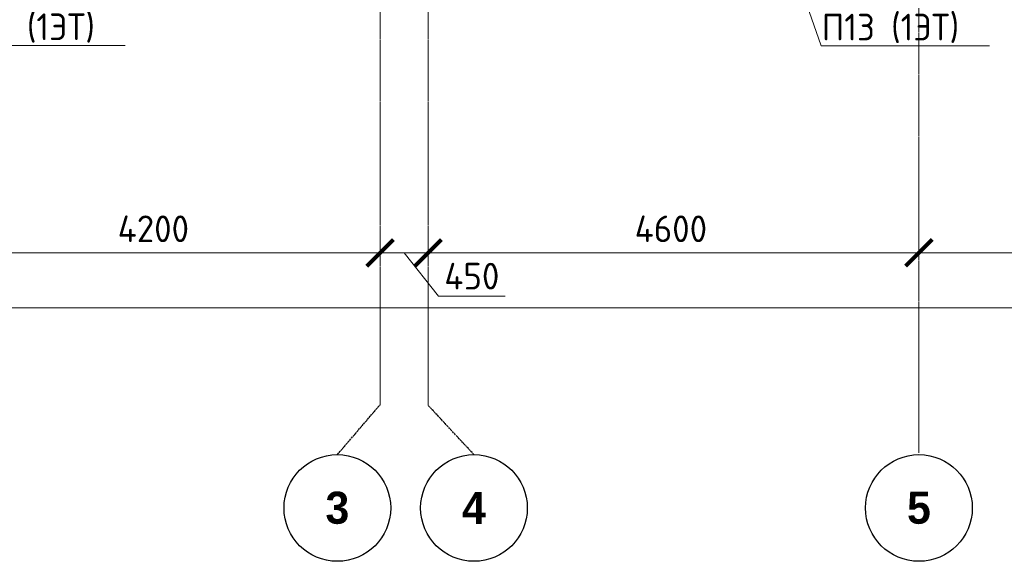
# Model space of a CAD drawing. Header units: millimetres. Extents: x 263826 to 1718326, y -423071 to 70137.
# Tile 147 of 256: x 360267 to 369494, y -84608 to -79533. Entities that reach past the tile are written whole.
import ezdxf
from ezdxf import colors
from ezdxf.entities.mleader import LeaderData, LeaderLine
from ezdxf.math import Vec2, Vec3

# ---------------------------------------------------------------- set-up
doc = ezdxf.new("R2010")
doc.units = ezdxf.units.MM
doc.linetypes.add('______5', pattern=[1100, 800, -100, 100, -100])
doc.linetypes.add('осевая', pattern=[50.8, 31.75, -6.35, 6.35, -6.35])
for name, color, linetype, lineweight in [('Конструкции 0.5', 5, 'Continuous', 50), ('Оси', 40, '______5', 18), ('подоснова', 151, 'Continuous', 5), ('РАЗМЕРЫ', 1, 'Continuous', 9)]:
    doc.layers.add(name, color=color, linetype=linetype, lineweight=lineweight)
doc.styles.add('Century Gothic', font='GOTHIC.TTF')
doc.styles.add('GOST-2.304_Type-B', font='GOST_Common.ttf')
doc.dimstyles.new('СПДС', dxfattribs={"dimscale": 100, "dimtxt": 2.5, "dimasz": 2.5, "dimexe": 1.25, "dimexo": 0, "dimtad": 1, "dimdec": 0, "dimtxsty": 'GOST-2.304_Type-B', "dimblk": 'ARCHTICK', "dimcen": 2.5, "dimdle": 2, "dimadec": 0, "dimazin": 2, "dimtfac": 0.75, "dimtdec": 0, "dimtmove": 1, "dimatfit": 3, "dimfxl": 1, "dimtolj": 1, "dimarcsym": 1})

# ---------------------------------------------------------------- blocks, each defined once
blk = doc.blocks.new('_None')
blk = doc.blocks.new('_ArchTick')
at = {"color": 0, "linetype": 'ByBlock', "const_width": 0.15}
blk.add_lwpolyline([(-0.5, -0.5), (0.5, 0.5)], dxfattribs=at)
blk = doc.blocks.new('*D1737')
at = {"color": 0, "lineweight": -2, "transparency": 16777216}
for p, q in [((983645.5, -19380.9), (983645.5, -19255.9)), ((1030445.5, -19495.3), (1030445.5, -19255.9)), ((983445.5, -19380.9), (1030645.5, -19380.9))]:
    blk.add_line(p, q, dxfattribs=at)
at = {"layer": 'DEFPOINTS', "color": 0, "transparency": 16777216}
for p in [(983645.5, -19380.9), (1030445.5, -19380.9), (1030445.5, -19495.3)]:
    blk.add_point(p, dxfattribs=at)
at = {"color": 0, "lineweight": -2, "transparency": 16777216, "xscale": 250, "yscale": 250, "zscale": 250, "rotation": 180}
blk.add_blockref('_ArchTick', (983645.5, -19380.9), dxfattribs=at)
at = {"color": 0, "lineweight": -2, "transparency": 16777216, "xscale": 250, "yscale": 250, "zscale": 250}
blk.add_blockref('_ArchTick', (1030445.5, -19380.9), dxfattribs=at)
at = {"color": 0, "transparency": 16777216, "insert": (1001863, -19270.3), "char_height": 250, "width": 104166.667, "attachment_point": 5, "style": 'GOST-2.304_Type-B'}
blk.add_mtext('\\A1;46800', dxfattribs=at)
blk = doc.blocks.new('NSY101')
at = {"color": 0, "linetype": 'ByBlock', "lineweight": -2}
blk.add_circle((0, 0), 50, dxfattribs=at)
blk = doc.blocks.new('СЛОЖНЫЙ_ОБЪЕКТ_32')
at = {"layer": 'Оси', "color": 16, "linetype": 'Continuous', "lineweight": 25, "transparency": 33554687, "xscale": 9.999999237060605, "yscale": 9.999999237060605, "zscale": 9.999999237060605}
blk.add_blockref('NSY101', (18063, -43009.5), dxfattribs=at)
at = {"layer": 'Оси', "color": 16, "linetype": 'Continuous', "lineweight": 25, "transparency": 33554687, "insert": (18063, -43009.5), "char_height": 300, "width": 385, "attachment_point": 5, "style": 'Century Gothic'}
blk.add_mtext('\\A1;{\\fCentury Gothic|i0|b1;\\H300.000000;\\W1.000000;\\C16;5}\\P', dxfattribs=at)
blk = doc.blocks.new('СЛОЖНЫЙ_ОБЪЕКТ_48')
at = {"layer": 'Оси', "color": 16, "linetype": 'Continuous', "lineweight": 25, "transparency": 33554687, "xscale": 9.999999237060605, "yscale": 9.999999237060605, "zscale": 9.999999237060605}
blk.add_blockref('NSY101', (13893, -43009.5), dxfattribs=at)
at = {"layer": 'Оси', "color": 16, "linetype": 'Continuous', "lineweight": 25, "transparency": 33554687, "insert": (13893, -43009.5), "char_height": 300, "width": 385, "attachment_point": 5, "style": 'Century Gothic'}
blk.add_mtext('\\A1;{\\fCentury Gothic|i0|b1;\\H300.000000;\\W1.000000;\\C16;4}\\P', dxfattribs=at)
blk = doc.blocks.new('СЛОЖНЫЙ_ОБЪЕКТ_49')
at = {"layer": 'Оси', "color": 16, "linetype": 'Continuous', "lineweight": 25, "transparency": 33554687, "xscale": 9.999999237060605, "yscale": 9.999999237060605, "zscale": 9.999999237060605}
blk.add_blockref('NSY101', (12613, -43009.5), dxfattribs=at)
at = {"layer": 'Оси', "color": 16, "linetype": 'Continuous', "lineweight": 25, "transparency": 33554687, "insert": (12613, -43009.5), "char_height": 300, "width": 385, "attachment_point": 5, "style": 'Century Gothic'}
blk.add_mtext('\\A1;{\\fCentury Gothic|i0|b1;\\H300.000000;\\W1.000000;\\C16;3}\\P', dxfattribs=at)
blk = doc.blocks.new('*D1724')
at = {"color": 0, "lineweight": -2, "transparency": 16777216}
for p, q in [((987745.5, -18864.1), (987745.5, -18739.1)), ((991945.5, -18864.1), (991945.5, -18739.1)), ((987545.5, -18864.1), (992145.5, -18864.1))]:
    blk.add_line(p, q, dxfattribs=at)
at = {"layer": 'DEFPOINTS', "color": 0, "transparency": 16777216}
for p in [(987745.5, -18864.1), (991945.5, -18864.1), (991945.5, -18864.1)]:
    blk.add_point(p, dxfattribs=at)
at = {"color": 0, "lineweight": -2, "transparency": 16777216, "xscale": 250, "yscale": 250, "zscale": 250, "rotation": 180}
blk.add_blockref('_ArchTick', (987745.5, -18864.1), dxfattribs=at)
at = {"color": 0, "lineweight": -2, "transparency": 16777216, "xscale": 250, "yscale": 250, "zscale": 250}
blk.add_blockref('_ArchTick', (991945.5, -18864.1), dxfattribs=at)
at = {"color": 0, "transparency": 16777216, "insert": (989820.4, -18639.1), "char_height": 250, "width": 83333.333, "attachment_point": 5, "style": 'GOST-2.304_Type-B'}
blk.add_mtext('\\A1;4200', dxfattribs=at)
blk = doc.blocks.new('*D1725')
at = {"color": 0, "lineweight": -2, "transparency": 16777216}
for p, q in [((992395.5, -18864.1), (992395.5, -18739.1)), ((996995.5, -18864.1), (996995.5, -18739.1)), ((992195.5, -18864.1), (997195.5, -18864.1))]:
    blk.add_line(p, q, dxfattribs=at)
at = {"layer": 'DEFPOINTS', "color": 0, "transparency": 16777216}
for p in [(992395.5, -18864.1), (996995.5, -18864.1), (996995.5, -18864.1)]:
    blk.add_point(p, dxfattribs=at)
at = {"color": 0, "lineweight": -2, "transparency": 16777216, "xscale": 250, "yscale": 250, "zscale": 250, "rotation": 180}
blk.add_blockref('_ArchTick', (992395.5, -18864.1), dxfattribs=at)
at = {"color": 0, "lineweight": -2, "transparency": 16777216, "xscale": 250, "yscale": 250, "zscale": 250}
blk.add_blockref('_ArchTick', (996995.5, -18864.1), dxfattribs=at)
at = {"color": 0, "transparency": 16777216, "insert": (994670.4, -18639.1), "char_height": 250, "width": 83333.333, "attachment_point": 5, "style": 'GOST-2.304_Type-B'}
blk.add_mtext('\\A1;4600', dxfattribs=at)
blk = doc.blocks.new('*D1726')
at = {"color": 0, "lineweight": -2, "transparency": 16777216}
for p, q in [((996995.5, -18864.1), (996995.5, -18739.1)), ((1000445.5, -18864.1), (1000445.5, -18739.1)), ((996795.5, -18864.1), (1000645.5, -18864.1))]:
    blk.add_line(p, q, dxfattribs=at)
at = {"layer": 'DEFPOINTS', "color": 0, "transparency": 16777216}
for p in [(996995.5, -18864.1), (1000445.5, -18864.1), (1000445.5, -18864.1)]:
    blk.add_point(p, dxfattribs=at)
at = {"color": 0, "lineweight": -2, "transparency": 16777216, "xscale": 250, "yscale": 250, "zscale": 250, "rotation": 180}
blk.add_blockref('_ArchTick', (996995.5, -18864.1), dxfattribs=at)
at = {"color": 0, "lineweight": -2, "transparency": 16777216, "xscale": 250, "yscale": 250, "zscale": 250}
blk.add_blockref('_ArchTick', (1000445.5, -18864.1), dxfattribs=at)
at = {"color": 0, "transparency": 16777216, "insert": (998695.4, -18639.1), "char_height": 250, "width": 83333.333, "attachment_point": 5, "style": 'GOST-2.304_Type-B'}
blk.add_mtext('\\A1;3450', dxfattribs=at)
blk = doc.blocks.new('*D1735')
at = {"color": 0, "lineweight": -2, "transparency": 16777216}
for p, q in [((991945.5, -18739.1), (991945.5, -18989.1)), ((992395.5, -18801.6), (992395.5, -18989.1)), ((992595.5, -18864.1), (991745.5, -18864.1)), ((992170.5, -18864.1), (992492.6, -19270.3)), ((992492.6, -19270.3), (993117.6, -19270.3))]:
    blk.add_line(p, q, dxfattribs=at)
at = {"layer": 'DEFPOINTS', "color": 0, "transparency": 16777216}
for p in [(991945.5, -18739.1), (992395.5, -18801.6), (991945.5, -18864.1)]:
    blk.add_point(p, dxfattribs=at)
at = {"color": 0, "lineweight": -2, "transparency": 16777216, "xscale": 250, "yscale": 250, "zscale": 250, "rotation": 180}
blk.add_blockref('_ArchTick', (991945.5, -18864.1), dxfattribs=at)
at = {"color": 0, "lineweight": -2, "transparency": 16777216, "xscale": 250, "yscale": 250, "zscale": 250}
blk.add_blockref('_ArchTick', (992395.5, -18864.1), dxfattribs=at)
at = {"color": 0, "transparency": 16777216, "insert": (992805.1, -19082.8), "char_height": 250, "attachment_point": 5, "style": 'GOST-2.304_Type-B'}
blk.add_mtext('\\A1;450', dxfattribs=at)
blk = doc.blocks.new('оси2')
at = {"layer": 'Оси', "color": 16, "linetype": 'осевая', "lineweight": 0, "ltscale": 0.5, "transparency": 33554687}
for p, q in [((996995.5, 5465.4), (996995.5, -20739.3)), ((991945.5, 4955.2), (991945.5, -20287.7)), ((992395.5, 4955.2), (992395.5, -20293.6))]:
    blk.add_line(p, q, dxfattribs=at)
at = {"layer": 'Оси', "color": 16, "linetype": 'осевая', "lineweight": 25, "ltscale": 0.5, "transparency": 33554687}
for p, q in [((991545, -20755.1), (991945.5, -20287.7)), ((992825, -20755.1), (992395.5, -20293.6))]:
    blk.add_line(p, q, dxfattribs=at)
at = {"layer": 'Оси', "color": 16, "linetype": 'Continuous', "lineweight": 25, "transparency": 33554687}
for name in ['СЛОЖНЫЙ_ОБЪЕКТ_49', 'СЛОЖНЫЙ_ОБЪЕКТ_48', 'СЛОЖНЫЙ_ОБЪЕКТ_32']:
    blk.add_blockref(name, (978932, 21754.4), dxfattribs=at)
for base, p1, p2, picture, middle in [((991945.5, -18864.1), (987745.5, -18864.1), (991945.5, -18864.1), '*D1724', (989820.4, -18864.1)), ((996995.5, -18864.1), (992395.5, -18864.1), (996995.5, -18864.1), '*D1725', (994670.4, -18864.1)), ((1000445.5, -18864.1), (996995.5, -18864.1), (1000445.5, -18864.1), '*D1726', (998695.4, -18864.1)), ((1030445.5, -19380.9), (983645.5, -19380.9), (1030445.5, -19495.3), '*D1737', (1001863, -19495.3))]:
    dim = blk.add_linear_dim(base=base, p1=p1, p2=p2, dimstyle='СПДС', override={"dimgap": 1})
    dim.commit()
    dim.dimension.update_dxf_attribs({"geometry": picture, "text_midpoint": middle, "dimtype": 160})
dim = blk.add_linear_dim(base=(991945.5, -18864.1), p1=(992395.5, -18801.6), p2=(991945.5, -18739.1), dimstyle='СПДС')
dim.commit()
dim.dimension.update_dxf_attribs({"geometry": '*D1735', "text_midpoint": (992555.1, -19270.3), "dimtype": 160})
blk = doc.blocks.new('51151')
at = {"layer": 'РАЗМЕРЫ'}
blk.add_blockref('оси2', (-620385.4, -186137.6, -560), dxfattribs=at)

msp = doc.modelspace()

# ---------------------------------------------------------------- block references
at = {"layer": 'Конструкции 0.5', "color": 4}
msp.add_blockref('51151', (-7915.73855, 123284.35732, -559.99999), dxfattribs=at)

# ---------------------------------------------------------------- leaders
at = {"layer": 'подоснова', "color": 30, "ltscale": 0.3, "true_color": 0xf26722}
ml = msp.add_multileader_mtext('Standard', dxfattribs=at)
ml.set_content('П13 (1ЭТ)', color=5, style='GOST-2.304_Type-B')
ml.set_leader_properties(color=256, linetype='ByLayer', lineweight=15)
ml.set_arrow_properties(name='NONE')
ml.build(insert=Vec2(0, 0))
ml.multileader.update_dxf_attribs({"text_left_attachment_type": 6, "text_right_attachment_type": 6, "dogleg_length": 0.1, "arrow_head_size": 18})
ctx = ml.context
ctx.base_point, ctx.char_height, ctx.arrow_head_size, ctx.landing_gap_size, ctx.plane_origin = Vec3(359677.68851, -79773.65975, -719.99999), 250, 18, 20, Vec3(352072.26637, -77346.08185, -719.99999)
ctx.left_attachment, ctx.right_attachment, ctx.text_align_type = 6, 6, 1
notes = []
notes.append((ctx, [(0, (1, 1, 0), (359677.58851, -79773.65975, -719.99999), (1, 0), 0.1, [(0, [(359409.95913, -79004.02429, -719.99999)], 0, [])])]))
ctx.mtext.insert, ctx.mtext.alignment, ctx.mtext.flow_direction = Vec3(360327.99154, -79473.65975, -719.99999), 2, 5
ml = msp.add_multileader_mtext('Standard', dxfattribs=at)
ml.set_content('П13 (1ЭТ)', color=5, style='GOST-2.304_Type-B')
ml.set_leader_properties(color=256, linetype='ByLayer', lineweight=15)
ml.set_arrow_properties(name='NONE')
ml.build(insert=Vec2(0, 0))
ml.multileader.update_dxf_attribs({"text_left_attachment_type": 6, "text_right_attachment_type": 6, "dogleg_length": 0.1, "arrow_head_size": 18})
ctx = ml.context
ctx.base_point, ctx.char_height, ctx.arrow_head_size, ctx.landing_gap_size, ctx.plane_origin = Vec3(367776.63728, -79776.86864, 2380.00001), 250, 18, 20, Vec3(360171.21514, -77349.29074, 2380.00001)
ctx.left_attachment, ctx.right_attachment, ctx.text_align_type = 6, 6, 1
notes.append((ctx, [(0, (1, 1, 0), (367776.53728, -79776.86864, 2380.00001), (1, 0), 0.1, [(0, [(367508.9079, -79007.23318, 2380.00001)], 0, [])])]))
ctx.mtext.insert, ctx.mtext.alignment, ctx.mtext.flow_direction = Vec3(368426.94031, -79476.86864, 2380.00001), 2, 5
for ctx, leaders in notes:
    for number, flags, end, landing, length, lines in leaders:
        leader = LeaderData()
        leader.index, (leader.has_last_leader_line, leader.has_dogleg_vector, leader.attachment_direction) = number, flags
        leader.last_leader_point, leader.dogleg_vector, leader.dogleg_length = Vec3(end), Vec3(landing), length
        for number, points, colour, breaks in lines:
            line = LeaderLine()
            line.index, line.vertices, line.color, line.breaks = number, Vec3.list(points), colors.encode_raw_color(colour), breaks
            leader.lines.append(line)
        ctx.leaders.append(leader)

doc.saveas('drawing.dxf')
